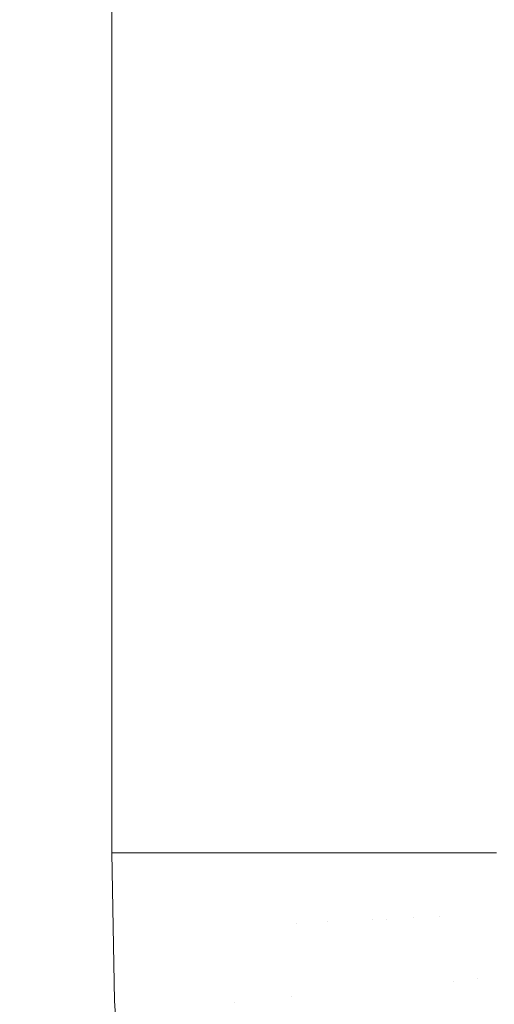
# Model space of a CAD drawing. Header units: centimetres. Extents: x -17.1 to 18.2, y 4.2 to 6.
# Tile 134 of 256: x -5.3088 to -5.2519, y 4.6821 to 4.8002. Entities that reach past the tile are written whole.
import ezdxf

# ---------------------------------------------------------------- set-up
doc = ezdxf.new("R2010")
doc.units = ezdxf.units.CM
doc.header["$LTSCALE"] = 2.54
doc.layers.add('Lucido design-1', color=7, linetype='Continuous')

# ---------------------------------------------------------------- blocks, each defined once
blk = doc.blocks.new('Gruppo-3-1')
at = {"color": 7, "linetype": 'Continuous', "lineweight": 9}
blk.add_3dface([(-17.02031, 5.90021, -2276.22217), (-17.02031, 4.30021, -2276.22217), (18.14723, 4.30021, -2276.22217), (18.14723, 5.90021, -2276.22217)], dxfattribs=at)
for points, invisible_edges in [([(-17.02031, 4.30021, -2277.02217), (-17.02031, 5.90021, -2277.02217), (-5.29779, 5.90021, -2277.02217), (-5.29779, 4.70021, -2277.02217)], 8), ([(-5.29676, 4.70021, -2277.02215), (-5.29779, 4.70021, -2277.02217), (-5.29779, 5.90021, -2277.02217), (-5.29675, 5.90021, -2277.02215)], 8), ([(-5.29675, 5.90021, -2277.02215), (-5.29635, 5.90021, -2277.02215), (-5.29635, 4.70021, -2277.02215), (-5.29676, 4.70021, -2277.02215)], 10), ([(-5.29635, 5.90021, -2277.02215), (-5.29457, 5.90021, -2277.02205), (-5.29457, 4.70021, -2277.02205), (-5.29469, 4.70021, -2277.02206)], 10), ([(-5.29469, 4.70021, -2277.02206), (-5.29635, 4.70021, -2277.02215), (-5.29635, 5.90021, -2277.02215)], 10), ([(-5.29278, 5.90021, -2277.02188), (-5.29278, 4.70021, -2277.02188), (-5.29457, 4.70021, -2277.02205), (-5.29457, 5.90021, -2277.02205)], 5), ([(-5.29278, 5.90021, -2277.02188), (-5.2913, 5.90021, -2277.02168), (-5.29099, 4.70021, -2277.02164), (-5.29263, 4.70021, -2277.02186)], 10), ([(-5.29263, 4.70021, -2277.02186), (-5.29278, 4.70021, -2277.02188), (-5.29278, 5.90021, -2277.02188)], 10), ([(-5.2913, 5.90021, -2277.02168), (-5.29099, 5.90021, -2277.02164), (-5.29099, 4.70021, -2277.02164)], 10), ([(-5.29057, 4.70021, -2277.02157), (-5.29099, 5.90021, -2277.02164), (-5.29016, 5.90021, -2277.02149)], 9), ([(-5.29057, 4.70021, -2277.02157), (-5.29099, 4.70021, -2277.02164), (-5.29099, 5.90021, -2277.02164)], 10), ([(-5.29016, 5.90021, -2277.02149), (-5.28918, 5.90021, -2277.02132), (-5.28918, 4.70021, -2277.02132), (-5.29057, 4.70021, -2277.02157)], 10), ([(-5.28918, 5.90021, -2277.02132), (-5.28735, 5.90021, -2277.02092), (-5.28735, 4.70021, -2277.02092), (-5.28853, 4.70021, -2277.02118)], 10), ([(-5.28853, 4.70021, -2277.02118), (-5.28918, 4.70021, -2277.02132), (-5.28918, 5.90021, -2277.02132)], 10), ([(-5.28735, 5.90021, -2277.02092), (-5.28552, 5.90021, -2277.02044), (-5.28552, 4.70021, -2277.02044), (-5.2865, 4.70021, -2277.02069)], 10), ([(-5.2865, 4.70021, -2277.02069), (-5.28735, 4.70021, -2277.02092), (-5.28735, 5.90021, -2277.02092)], 10), ([(-5.28552, 5.90021, -2277.02044), (-5.28366, 5.90021, -2277.01987), (-5.28366, 4.70021, -2277.01987), (-5.28448, 4.70021, -2277.02012)], 10), ([(-5.28448, 4.70021, -2277.02012), (-5.28552, 4.70021, -2277.02044), (-5.28552, 5.90021, -2277.02044)], 10), ([(-5.28366, 5.90021, -2277.01987), (-5.28249, 4.70021, -2277.01945), (-5.28348, 4.70021, -2277.0198)], 9), ([(-5.28366, 5.90021, -2277.01987), (-5.28178, 5.90021, -2277.0192), (-5.28178, 4.70021, -2277.0192), (-5.28249, 4.70021, -2277.01945)], 10), ([(-5.28348, 4.70021, -2277.0198), (-5.28366, 4.70021, -2277.01987), (-5.28366, 5.90021, -2277.01987)], 10), ([(-5.28178, 5.90021, -2277.0192), (-5.28177, 5.90021, -2277.0192), (-5.27989, 4.70021, -2277.01845), (-5.28051, 4.70021, -2277.01869)], 10), ([(-5.28051, 4.70021, -2277.01869), (-5.28178, 4.70021, -2277.0192), (-5.28178, 5.90021, -2277.0192)], 10), ([(-5.27989, 4.70021, -2277.01845), (-5.28177, 5.90021, -2277.0192), (-5.28052, 5.90021, -2277.0187)], 9), ([(-5.28052, 5.90021, -2277.0187), (-5.27989, 5.90021, -2277.01845), (-5.27989, 4.70021, -2277.01845)], 10), ([(-5.27989, 5.90021, -2277.01845), (-5.27797, 5.90021, -2277.01758), (-5.27797, 4.70021, -2277.01758), (-5.27856, 4.70021, -2277.01785)], 10), ([(-5.27856, 4.70021, -2277.01785), (-5.27989, 4.70021, -2277.01845), (-5.27989, 5.90021, -2277.01845)], 10), ([(-5.27664, 4.70021, -2277.01692), (-5.27797, 4.70021, -2277.01758), (-5.27797, 5.90021, -2277.01758), (-5.27669, 5.90021, -2277.01695)], 10), ([(-5.27669, 5.90021, -2277.01695), (-5.27602, 5.90021, -2277.01661), (-5.27602, 4.70021, -2277.01661), (-5.27664, 4.70021, -2277.01692)], 10), ([(-5.27602, 5.90021, -2277.01661), (-5.27406, 5.90021, -2277.01553), (-5.27406, 4.70021, -2277.01553), (-5.27568, 4.70021, -2277.01643)], 10), ([(-5.27568, 4.70021, -2277.01643), (-5.27602, 4.70021, -2277.01661), (-5.27602, 5.90021, -2277.01661)], 10), ([(-5.27206, 5.90021, -2277.01431), (-5.27206, 4.70021, -2277.01431), (-5.27406, 4.70021, -2277.01553), (-5.27406, 5.90021, -2277.01553)], 5), ([(-5.27206, 5.90021, -2277.01431), (-5.27004, 5.90021, -2277.01297), (-5.27004, 4.70021, -2277.01297), (-5.27196, 4.70021, -2277.01424)], 10), ([(-5.27196, 4.70021, -2277.01424), (-5.27206, 4.70021, -2277.01431), (-5.27206, 5.90021, -2277.01431)], 10), ([(-5.27004, 5.90021, -2277.01297), (-5.26799, 5.90021, -2277.01147), (-5.26799, 4.70021, -2277.01147), (-5.26837, 4.70021, -2277.01175)], 10), ([(-5.26837, 4.70021, -2277.01175), (-5.27004, 4.70021, -2277.01297), (-5.27004, 5.90021, -2277.01297)], 10), ([(-5.26592, 5.90021, -2277.00983), (-5.26592, 4.70021, -2277.00983), (-5.26799, 4.70021, -2277.01147), (-5.26799, 5.90021, -2277.01147)], 5), ([(-5.26592, 5.90021, -2277.00983), (-5.26382, 5.90021, -2277.00801), (-5.26382, 4.70021, -2277.00801), (-5.26494, 4.70021, -2277.00898)], 10), ([(-5.26494, 4.70021, -2277.00898), (-5.26592, 4.70021, -2277.00983), (-5.26592, 5.90021, -2277.00983)], 10), ([(-5.2617, 5.90021, -2277.00602), (-5.2617, 4.70021, -2277.00602), (-5.26382, 4.70021, -2277.00801), (-5.26382, 5.90021, -2277.00801)], 5), ([(-5.2617, 5.90021, -2277.00602), (-5.25956, 5.90021, -2277.00383), (-5.25956, 4.70021, -2277.00383), (-5.26166, 4.70021, -2277.00597)], 10), ([(-5.26166, 4.70021, -2277.00597), (-5.2617, 4.70021, -2277.00602), (-5.2617, 5.90021, -2277.00602)], 10), ([(-5.25956, 5.90021, -2277.00383), (-5.25744, 5.90021, -2277.00146), (-5.25744, 4.70021, -2277.00146), (-5.25857, 4.70021, -2277.00272)], 10), ([(-5.25857, 4.70021, -2277.00272), (-5.25956, 4.70021, -2277.00383), (-5.25956, 5.90021, -2277.00383)], 10), ([(-5.25744, 5.90021, -2277.00146), (-5.25527, 5.90021, -2276.99884), (-5.25527, 4.70021, -2276.99884), (-5.25708, 4.70021, -2277.00103)], 10), ([(-5.25708, 4.70021, -2277.00103), (-5.25744, 4.70021, -2277.00146), (-5.25744, 5.90021, -2277.00146)], 10), ([(-5.25527, 5.90021, -2276.99884), (-5.25311, 5.90021, -2276.99598), (-5.25311, 4.70021, -2276.99598), (-5.25426, 4.70021, -2276.9975)], 10), ([(-5.25426, 4.70021, -2276.9975), (-5.25527, 4.70021, -2276.99884), (-5.25527, 5.90021, -2276.99884)], 10), ([(-5.25162, 4.70021, -2276.99383), (-5.25311, 4.70021, -2276.99598), (-5.25311, 5.90021, -2276.99598), (-5.25159, 5.90021, -2276.99379)], 10), ([(-5.29779, 4.70021, -2277.02217), (-5.29745, 4.68247, -2277.02217), (-17.02031, 4.30021, -2277.02217)], 10), ([(-5.29745, 4.68247, -2277.02217), (-5.29779, 4.70021, -2277.02217), (-5.29676, 4.70021, -2277.02215)], 8), ([(-5.29629, 4.66335, -2277.02217), (-5.29745, 4.68247, -2277.02217), (-5.29676, 4.70021, -2277.02215), (-5.29501, 4.6606, -2277.02216)], 14), ([(-5.29676, 4.70021, -2277.02215), (-5.29635, 4.70021, -2277.02215), (-5.29399, 4.6608, -2277.02212), (-5.29501, 4.6606, -2277.02216)], 14), ([(-5.29296, 4.66101, -2277.02206), (-5.29399, 4.6608, -2277.02212), (-5.29635, 4.70021, -2277.02215), (-5.29469, 4.70021, -2277.02206)], 11), ([(-5.29194, 4.66122, -2277.02197), (-5.29296, 4.66101, -2277.02206), (-5.29469, 4.70021, -2277.02206), (-5.29457, 4.70021, -2277.02205)], 11), ([(-5.29457, 4.70021, -2277.02205), (-5.29278, 4.70021, -2277.02188), (-5.29194, 4.66122, -2277.02197)], 10), ([(-5.29092, 4.66142, -2277.02187), (-5.29194, 4.66122, -2277.02197), (-5.29278, 4.70021, -2277.02188), (-5.29263, 4.70021, -2277.02186)], 11), ([(-5.29263, 4.70021, -2277.02186), (-5.29099, 4.70021, -2277.02164), (-5.2899, 4.66163, -2277.02173), (-5.29092, 4.66142, -2277.02187)], 14), ([(-5.28888, 4.66184, -2277.02157), (-5.2899, 4.66163, -2277.02173), (-5.29099, 4.70021, -2277.02164), (-5.29057, 4.70021, -2277.02157)], 11), ([(-5.29057, 4.70021, -2277.02157), (-5.28918, 4.70021, -2277.02132), (-5.28786, 4.66204, -2277.02139), (-5.28888, 4.66184, -2277.02157)], 14), ([(-5.28685, 4.66225, -2277.02119), (-5.28786, 4.66204, -2277.02139), (-5.28918, 4.70021, -2277.02132), (-5.28853, 4.70021, -2277.02118)], 11), ([(-5.28853, 4.70021, -2277.02118), (-5.28735, 4.70021, -2277.02092), (-5.28584, 4.66245, -2277.02096), (-5.28685, 4.66225, -2277.02119)], 14), ([(-5.28484, 4.66265, -2277.0207), (-5.28584, 4.66245, -2277.02096), (-5.28735, 4.70021, -2277.02092), (-5.2865, 4.70021, -2277.02069)], 11), ([(-5.2865, 4.70021, -2277.02069), (-5.28552, 4.70021, -2277.02044), (-5.28384, 4.66286, -2277.02043), (-5.28484, 4.66265, -2277.0207)], 14), ([(-5.28284, 4.66306, -2277.02013), (-5.28384, 4.66286, -2277.02043), (-5.28552, 4.70021, -2277.02044), (-5.28448, 4.70021, -2277.02012)], 11), ([(-5.28448, 4.70021, -2277.02012), (-5.28366, 4.70021, -2277.01987), (-5.28309, 4.68227, -2277.01981)], 10), ([(-5.28309, 4.68227, -2277.01981), (-5.28284, 4.66306, -2277.02013), (-5.28448, 4.70021, -2277.02012)], 11), ([(-5.28366, 4.70021, -2277.01987), (-5.28348, 4.70021, -2277.0198), (-5.28309, 4.68227, -2277.01981)], 10), ([(-5.2821, 4.68237, -2277.01946), (-5.28309, 4.68227, -2277.01981), (-5.28348, 4.70021, -2277.0198), (-5.28249, 4.70021, -2277.01945)], 11), ([(-5.28249, 4.70021, -2277.01945), (-5.28178, 4.70021, -2277.0192), (-5.28111, 4.68246, -2277.01909), (-5.2821, 4.68237, -2277.01946)], 14), ([(-5.28013, 4.68256, -2277.0187), (-5.28111, 4.68246, -2277.01909), (-5.28178, 4.70021, -2277.0192), (-5.28051, 4.70021, -2277.01869)], 11), ([(-5.28051, 4.70021, -2277.01869), (-5.27989, 4.70021, -2277.01845), (-5.27915, 4.68265, -2277.01829), (-5.28013, 4.68256, -2277.0187)], 14), ([(-5.27818, 4.68275, -2277.01786), (-5.27915, 4.68265, -2277.01829), (-5.27989, 4.70021, -2277.01845), (-5.27856, 4.70021, -2277.01785)], 11), ([(-5.27856, 4.70021, -2277.01785), (-5.27797, 4.70021, -2277.01758), (-5.27722, 4.68284, -2277.0174), (-5.27818, 4.68275, -2277.01786)], 14), ([(-5.27626, 4.68294, -2277.01693), (-5.27722, 4.68284, -2277.0174), (-5.27797, 4.70021, -2277.01758), (-5.27664, 4.70021, -2277.01692)], 11), ([(-5.27626, 4.68294, -2277.01693), (-5.27664, 4.70021, -2277.01692), (-5.27559, 4.69175, -2277.01643)], 11), ([(-5.27559, 4.69175, -2277.01643), (-5.27664, 4.70021, -2277.01692), (-5.27602, 4.70021, -2277.01661)], 9), ([(-5.27602, 4.70021, -2277.01661), (-5.27568, 4.70021, -2277.01643), (-5.27559, 4.69175, -2277.01643)], 10), ([(-5.27559, 4.69175, -2277.01643), (-5.27568, 4.70021, -2277.01643), (-5.27406, 4.70021, -2277.01553), (-5.27371, 4.69184, -2277.01538)], 13), ([(-5.27187, 4.69193, -2277.01424), (-5.27371, 4.69184, -2277.01538), (-5.27406, 4.70021, -2277.01553), (-5.27206, 4.70021, -2277.01431)], 11), ([(-5.27206, 4.70021, -2277.01431), (-5.27196, 4.70021, -2277.01424), (-5.27187, 4.69193, -2277.01424)], 10), ([(-5.27187, 4.69193, -2277.01424), (-5.27196, 4.70021, -2277.01424), (-5.27004, 4.70021, -2277.01297), (-5.27006, 4.69202, -2277.01304)], 13), ([(-5.27006, 4.69202, -2277.01304), (-5.27004, 4.70021, -2277.01297), (-5.26837, 4.70021, -2277.01175), (-5.26828, 4.6921, -2277.01176)], 13), ([(-5.26828, 4.6921, -2277.01176), (-5.26837, 4.70021, -2277.01175), (-5.26799, 4.70021, -2277.01147)], 9), ([(-5.26654, 4.69218, -2277.01041), (-5.26828, 4.6921, -2277.01176), (-5.26799, 4.70021, -2277.01147)], 11), ([(-5.26799, 4.70021, -2277.01147), (-5.26592, 4.70021, -2277.00983), (-5.26654, 4.69218, -2277.01041)], 10), ([(-5.26485, 4.69227, -2277.00899), (-5.26654, 4.69218, -2277.01041), (-5.26592, 4.70021, -2277.00983)], 11), ([(-5.26592, 4.70021, -2277.00983), (-5.26494, 4.70021, -2277.00898), (-5.26485, 4.69227, -2277.00899)], 10), ([(-5.26485, 4.69227, -2277.00899), (-5.26494, 4.70021, -2277.00898), (-5.26382, 4.70021, -2277.00801)], 9), ([(-5.26382, 4.70021, -2277.00801), (-5.26319, 4.69234, -2277.00751), (-5.26485, 4.69227, -2277.00899)], 11), ([(-5.26157, 4.69242, -2277.00597), (-5.26319, 4.69234, -2277.00751), (-5.26382, 4.70021, -2277.00801), (-5.2617, 4.70021, -2277.00602)], 11), ([(-5.2617, 4.70021, -2277.00602), (-5.26166, 4.70021, -2277.00597), (-5.26157, 4.69242, -2277.00597)], 10), ([(-5.26157, 4.69242, -2277.00597), (-5.26166, 4.70021, -2277.00597), (-5.25956, 4.70021, -2277.00383), (-5.26, 4.6925, -2277.00438)], 13), ([(-5.25848, 4.69257, -2277.00273), (-5.26, 4.6925, -2277.00438), (-5.25956, 4.70021, -2277.00383)], 11), ([(-5.25956, 4.70021, -2277.00383), (-5.25857, 4.70021, -2277.00272), (-5.25848, 4.69257, -2277.00273)], 10), ([(-5.25848, 4.69257, -2277.00273), (-5.25857, 4.70021, -2277.00272), (-5.25744, 4.70021, -2277.00146)], 9), ([(-5.25744, 4.70021, -2277.00146), (-5.25675, 4.68484, -2277.00103), (-5.25848, 4.69257, -2277.00273)], 11), ([(-5.25744, 4.70021, -2277.00146), (-5.25708, 4.70021, -2277.00103), (-5.25675, 4.68484, -2277.00103)], 10), ([(-5.25531, 4.68498, -2276.99929), (-5.25675, 4.68484, -2277.00103), (-5.25708, 4.70021, -2277.00103), (-5.25527, 4.70021, -2276.99884)], 11), ([(-5.25392, 4.68512, -2276.99751), (-5.25531, 4.68498, -2276.99929), (-5.25527, 4.70021, -2276.99884)], 11), ([(-5.25527, 4.70021, -2276.99884), (-5.25426, 4.70021, -2276.9975), (-5.25392, 4.68512, -2276.99751)], 10), ([(-5.25392, 4.68512, -2276.99751), (-5.25426, 4.70021, -2276.9975), (-5.25311, 4.70021, -2276.99598)], 9), ([(-5.25311, 4.70021, -2276.99598), (-5.25258, 4.68525, -2276.99569), (-5.25392, 4.68512, -2276.99751)], 11), ([(-5.25311, 4.70021, -2276.99598), (-5.25162, 4.70021, -2276.99383), (-5.25129, 4.68537, -2276.99384), (-5.25258, 4.68525, -2276.99569)], 14), ([(-5.26654, 4.69218, -2277.01041), (-5.26628, 4.68391, -2277.01041), (-5.26801, 4.68374, -2277.01176), (-5.26828, 4.6921, -2277.01176)], 15), ([(-5.26485, 4.69227, -2277.00899), (-5.26458, 4.68408, -2277.00899), (-5.26628, 4.68391, -2277.01041), (-5.26654, 4.69218, -2277.01041)], 15), ([(-5.26319, 4.69234, -2277.00751), (-5.26293, 4.68424, -2277.00751), (-5.26458, 4.68408, -2277.00899), (-5.26485, 4.69227, -2277.00899)], 15), ([(-5.26157, 4.69242, -2277.00597), (-5.26132, 4.68439, -2277.00597), (-5.26293, 4.68424, -2277.00751), (-5.26319, 4.69234, -2277.00751)], 15), ([(-5.26, 4.6925, -2277.00438), (-5.25975, 4.68455, -2277.00438), (-5.26132, 4.68439, -2277.00597), (-5.26157, 4.69242, -2277.00597)], 15), ([(-5.25848, 4.69257, -2277.00273), (-5.25822, 4.6847, -2277.00273), (-5.25975, 4.68455, -2277.00438), (-5.26, 4.6925, -2277.00438)], 15), ([(-5.25675, 4.68484, -2277.00103), (-5.25822, 4.6847, -2277.00273), (-5.25848, 4.69257, -2277.00273)], 11), ([(-5.27559, 4.69175, -2277.01643), (-5.27531, 4.68303, -2277.01643), (-5.27626, 4.68294, -2277.01693)], 11), ([(-5.27371, 4.69184, -2277.01538), (-5.27344, 4.68321, -2277.01538), (-5.27531, 4.68303, -2277.01643), (-5.27559, 4.69175, -2277.01643)], 15), ([(-5.27187, 4.69193, -2277.01424), (-5.2716, 4.68339, -2277.01424), (-5.27344, 4.68321, -2277.01538), (-5.27371, 4.69184, -2277.01538)], 15), ([(-5.27006, 4.69202, -2277.01304), (-5.26979, 4.68357, -2277.01304), (-5.2716, 4.68339, -2277.01424), (-5.27187, 4.69193, -2277.01424)], 15), ([(-5.26828, 4.6921, -2277.01176), (-5.26801, 4.68374, -2277.01176), (-5.26979, 4.68357, -2277.01304), (-5.27006, 4.69202, -2277.01304)], 15), ([(-5.25488, 4.67702, -2276.99929), (-5.25531, 4.68498, -2276.99929), (-5.25392, 4.68512, -2276.99751), (-5.2535, 4.67723, -2276.99751)], 15), ([(-5.2535, 4.67723, -2276.99751), (-5.25392, 4.68512, -2276.99751), (-5.25258, 4.68525, -2276.99569), (-5.25216, 4.67743, -2276.99569)], 15), ([(-5.25216, 4.67743, -2276.99569), (-5.25258, 4.68525, -2276.99569), (-5.25129, 4.68537, -2276.99384), (-5.25087, 4.67762, -2276.99384)], 15), ([(-5.26755, 4.67514, -2277.01176), (-5.26801, 4.68374, -2277.01176), (-5.26628, 4.68391, -2277.01041), (-5.26582, 4.67539, -2277.01041)], 15), ([(-5.26582, 4.67539, -2277.01041), (-5.26628, 4.68391, -2277.01041), (-5.26458, 4.68408, -2277.00899), (-5.26413, 4.67564, -2277.00899)], 15), ([(-5.26413, 4.67564, -2277.00899), (-5.26458, 4.68408, -2277.00899), (-5.26293, 4.68424, -2277.00751), (-5.26248, 4.67589, -2277.00751)], 15), ([(-5.26248, 4.67589, -2277.00751), (-5.26293, 4.68424, -2277.00751), (-5.26132, 4.68439, -2277.00597), (-5.26087, 4.67613, -2277.00597)], 15), ([(-5.26087, 4.67613, -2277.00597), (-5.26132, 4.68439, -2277.00597), (-5.25975, 4.68455, -2277.00438), (-5.25931, 4.67636, -2277.00438)], 15), ([(-5.25931, 4.67636, -2277.00438), (-5.25975, 4.68455, -2277.00438), (-5.25822, 4.6847, -2277.00273), (-5.25779, 4.67659, -2277.00273)], 15), ([(-5.25779, 4.67659, -2277.00273), (-5.25822, 4.6847, -2277.00273), (-5.25675, 4.68484, -2277.00103), (-5.25631, 4.67681, -2277.00103)], 15), ([(-5.25631, 4.67681, -2277.00103), (-5.25675, 4.68484, -2277.00103), (-5.25531, 4.68498, -2276.99929), (-5.25488, 4.67702, -2276.99929)], 15), ([(-5.27697, 4.66424, -2277.01786), (-5.27793, 4.66405, -2277.01829), (-5.27915, 4.68265, -2277.01829), (-5.27818, 4.68275, -2277.01786)], 15), ([(-5.27818, 4.68275, -2277.01786), (-5.27722, 4.68284, -2277.0174), (-5.27673, 4.67377, -2277.0174)], 11), ([(-5.27697, 4.66424, -2277.01786), (-5.27818, 4.68275, -2277.01786), (-5.27673, 4.67377, -2277.0174)], 11), ([(-5.27483, 4.67405, -2277.01643), (-5.27673, 4.67377, -2277.0174), (-5.27722, 4.68284, -2277.0174), (-5.27626, 4.68294, -2277.01693)], 15), ([(-5.27626, 4.68294, -2277.01693), (-5.27531, 4.68303, -2277.01643), (-5.27483, 4.67405, -2277.01643)], 11), ([(-5.27483, 4.67405, -2277.01643), (-5.27531, 4.68303, -2277.01643), (-5.27344, 4.68321, -2277.01538), (-5.27296, 4.67433, -2277.01538)], 15), ([(-5.27296, 4.67433, -2277.01538), (-5.27344, 4.68321, -2277.01538), (-5.2716, 4.68339, -2277.01424), (-5.27112, 4.6746, -2277.01424)], 15), ([(-5.27112, 4.6746, -2277.01424), (-5.2716, 4.68339, -2277.01424), (-5.26979, 4.68357, -2277.01304), (-5.26932, 4.67487, -2277.01304)], 15), ([(-5.26932, 4.67487, -2277.01304), (-5.26979, 4.68357, -2277.01304), (-5.26801, 4.68374, -2277.01176), (-5.26755, 4.67514, -2277.01176)], 15), ([(-5.29745, 4.68247, -2277.02217), (-5.29629, 4.66335, -2277.02217), (-17.02031, 4.30021, -2277.02217)], 10), ([(-5.28086, 4.66346, -2277.01946), (-5.28185, 4.66326, -2277.01981), (-5.28309, 4.68227, -2277.01981), (-5.2821, 4.68237, -2277.01946)], 15), ([(-5.28309, 4.68227, -2277.01981), (-5.28185, 4.66326, -2277.01981), (-5.28284, 4.66306, -2277.02013)], 11), ([(-5.2821, 4.68237, -2277.01946), (-5.28111, 4.68246, -2277.01909), (-5.27988, 4.66366, -2277.01909), (-5.28086, 4.66346, -2277.01946)], 15), ([(-5.2789, 4.66385, -2277.0187), (-5.27988, 4.66366, -2277.01909), (-5.28111, 4.68246, -2277.01909), (-5.28013, 4.68256, -2277.0187)], 15), ([(-5.28013, 4.68256, -2277.0187), (-5.27915, 4.68265, -2277.01829), (-5.27793, 4.66405, -2277.01829), (-5.2789, 4.66385, -2277.0187)], 15)]:
    blk.add_3dface(points, dxfattribs=dict(at, invisible_edges=invisible_edges))
blk = doc.blocks.new('Gruppo-4-1')
at = {"color": 7}
blk.add_blockref('Gruppo-3-1', (0, 0), dxfattribs=at)

msp = doc.modelspace()

# ---------------------------------------------------------------- block references
at = {"layer": 'Lucido design-1', "color": 7}
msp.add_blockref('Gruppo-4-1', (0, 0), dxfattribs=at)

doc.saveas('drawing.dxf')
